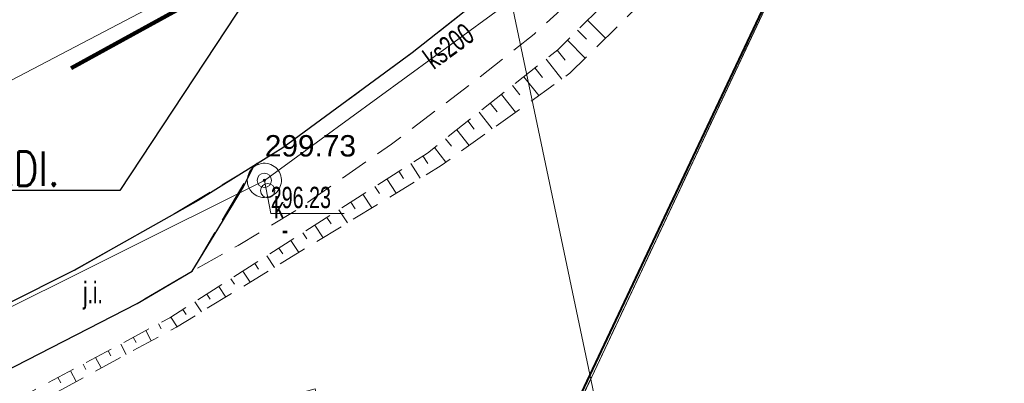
# Model space of a CAD drawing. Header units: metres. Extents: x 6567444 to 13135881, y 5574237 to 11149086.
# Tile 74 of 191: x 6567911 to 6567946, y 5574359 to 5574372. Entities that reach past the tile are written whole.
import ezdxf
from ezdxf.enums import TextEntityAlignment as Align

# ---------------------------------------------------------------- set-up
doc = ezdxf.new("R2010")
doc.units = ezdxf.units.M
for name, pattern in [('2.0_1.0', [3, 2, -1]), ('L_0_03', [1, 0.5, -0.5]), ('L_0_04', [1.5, 1, -0.5]), ('L_0_06', [2, 1.5, -0.5])]:
    doc.linetypes.add(name, pattern=pattern)
for name, color, linetype, lineweight in [('_TT_KAN_D_Opis_PKT_I', 7, 'Continuous', 30), ('EGB_DzialkaEwidencyjna', 7, 'Continuous', 18), ('EGB_Klasouzytek', 92, 'Continuous', 18), ('EGB_KonturUzytkuGruntowego', 92, 'Continuous', 18), ('GES_InneUrzadzeniaTowarzyszace', 7, 'Continuous', 18), ('GES_InneUrzadzeniaTowarzyszace_P', 7, 'Continuous', 18), ('GES_PrzewodKanalizacyjny', 36, 'Continuous', 18), ('GES_PrzewodWodociagowy', 5, 'Continuous', 18), ('GES_Rzedna', 7, 'Continuous', 18), ('KR_ObiektKarto', 7, 'Continuous', 18), ('MP_LINIE_REGULAC', 135, 'Continuous', 40), ('OT_Komunikacja', 7, 'Continuous', 18), ('OT_Skarpa', 7, 'Continuous', 18), ('OTRS', 7, 'Continuous', 13), ('OTRS_O', 7, 'Continuous', 20), ('Z_ZAKRES', 214, 'Continuous', 90)]:
    doc.layers.add(name, color=color, linetype=linetype, lineweight=lineweight)
doc.layers.add('FORMA - Arch 01 - PZT 1 Strefy', color=7, linetype='Continuous')
doc.layers.add('SUPS', color=7, linetype='Continuous', lineweight=18, true_color=0x000000)
doc.layers.add('SUPS_O', color=7, linetype='Continuous', lineweight=0, true_color=0x000000)
doc.styles.add('BDOT', font='arial.ttf', dxfattribs={"width": 0.9})
doc.styles.add('GESUT', font='arial.ttf', dxfattribs={"width": 0.9})
doc.styles.add('ROMANS', font='romans.shx', dxfattribs={"width": 0.9})
doc.styles.get("Standard").update_dxf_attribs({"font": 'arial.ttf'})
doc.dimstyles.new('ISO-25', dxfattribs={"dimtxt": 2.5, "dimasz": 2.5, "dimexe": 1.25, "dimexo": 0.625, "dimtad": 1, "dimtxsty": 'Standard', "dimcen": 2.5, "dimadec": 0, "dimazin": 0, "dimtfac": 1, "dimtmove": 0, "dimatfit": 3, "dimfxl": 1, "dimarcsym": 0})
pattern_1 = [(45, (0, 0), (-0.265165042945, 0.265165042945), [])]

# ---------------------------------------------------------------- blocks, each defined once
blk = doc.blocks.new('other_SUPW_O')
at = {"color": 0, "linetype": 'Continuous', "lineweight": 18}
blk.add_circle((0, 0), 0.5, dxfattribs=at)
blk = doc.blocks.new('SUPK_K')
at = {"color": 0, "linetype": 'Continuous', "lineweight": 18}
blk.add_circle((0, 0), 0.5, dxfattribs=at)
blk = doc.blocks.new('other_SUPS01_05')
at = {"linetype": 'Continuous', "lineweight": 13}
blk.add_hatch(color=0, dxfattribs=at).paths.add_polyline_path([(0, -0.091, 1), (0, 0.091, 1)])
at = {"color": 0, "linetype": 'Continuous', "lineweight": 13}
blk.add_circle((0, 0), 0.0906, dxfattribs=at)
blk = doc.blocks.new('OTRS')
at = {"layer": 'OTRS', "color": 0, "lineweight": -3, "const_width": 0.09}
blk.add_lwpolyline([(-0.045, 0, 1), (0.045, 0, 1)], format="xyb", close=True, dxfattribs=at)
at = {"layer": 'OTRS_O', "color": 0, "style": 'BDOT'}
blk.add_attdef('RZEDNA', (0.514, 0.515), '', height=1.5, dxfattribs=at)
blk = doc.blocks.new('_MDCP')
at = {"layer": 'EGB_DzialkaEwidencyjna', "linetype": 'CONTINUOUS', "lineweight": 18}
for p, q in [((6567870.09, 5574563.29), (6567937.22, 5574576.21)), ((6567937.22, 5574576.21), (6567953.2, 5574485.85)), ((6567921.55, 5574569.11), (6567849.51, 5574552.26)), ((6567946.41, 5574443.1), (6567921.55, 5574569.11)), ((6567848.19, 5574557.83), (6567870.09, 5574563.29)), ((6567849.51, 5574552.26), (6567848.19, 5574557.83)), ((6567953.2, 5574485.85), (6567954.34, 5574479.4)), ((6567954.34, 5574479.4), (6567964.63, 5574421.22)), ((6567945.87, 5574426.93), (6567946.41, 5574443.1)), ((6567941.78, 5574411.28), (6567945.87, 5574426.93)), ((6567964.63, 5574421.22), (6567961.98, 5574385.01)), ((6567926.87, 5574389.48), (6567941.78, 5574411.28)), ((6567903.73, 5574376.76), (6567926.87, 5574389.48)), ((6567961.98, 5574385.01), (6567940.38, 5574379.35)), ((6567940.38, 5574379.35), (6567927.03, 5574350.99)), ((6567864.17, 5574367.81), (6567903.73, 5574376.76)), ((6567869.98, 5574345.11), (6567864.17, 5574367.81)), ((6567921.32, 5574359.06), (6567869.98, 5574345.11)), ((6567923.464, 5574348.631), (6567921.32, 5574359.06)), ((6567927.03, 5574350.99), (6567923.464, 5574348.631))]:
    blk.add_line(p, q, dxfattribs=at)
at = {"layer": 'EGB_Klasouzytek', "lineweight": 18}
blk.add_lwpolyline([(6567937.22, 5574576.21), (6567953.2, 5574485.85), (6567954.34, 5574479.4), (6567964.63, 5574421.22), (6567961.98, 5574385.01), (6567940.38, 5574379.35), (6567928.595, 5574354.314)], dxfattribs=at)
at = {"layer": 'EGB_KonturUzytkuGruntowego', "linetype": 'L_0_03', "lineweight": 18}
blk.add_lwpolyline([(6567953.2, 5574485.85), (6567954.34, 5574479.4), (6567964.63, 5574421.22), (6567961.98, 5574385.01), (6567940.38, 5574379.35), (6567928.595, 5574354.314)], dxfattribs=at)
at = {"layer": 'GES_InneUrzadzeniaTowarzyszace', "color": 36, "linetype": 'Continuous', "lineweight": 18, "flags": 128}
blk.add_lwpolyline([(6567919.469, 5574365.773), (6567919.402, 5574365.784), (6567919.336, 5574365.803), (6567919.272, 5574365.829), (6567919.212, 5574365.861), (6567919.156, 5574365.901), (6567919.105, 5574365.947), (6567919.06, 5574365.998), (6567919.02, 5574366.054), (6567918.987, 5574366.114), (6567918.962, 5574366.178), (6567918.944, 5574366.244), (6567918.933, 5574366.311), (6567918.93, 5574366.38), (6567918.935, 5574366.448), (6567918.948, 5574366.515), (6567918.968, 5574366.581), (6567918.996, 5574366.643), (6567919.03, 5574366.703), (6567919.072, 5574366.757), (6567919.119, 5574366.807), (6567919.171, 5574366.851), (6567919.228, 5574366.889), (6567919.289, 5574366.92), (6567919.354, 5574366.944), (6567919.42, 5574366.96), (6567919.488, 5574366.969), (6567919.557, 5574366.97), (6567919.625, 5574366.963), (6567919.692, 5574366.948), (6567919.756, 5574366.926), (6567919.818, 5574366.896), (6567919.876, 5574366.86), (6567919.93, 5574366.817), (6567919.978, 5574366.769), (6567920.021, 5574366.715), (6567920.057, 5574366.657), (6567920.086, 5574366.595), (6567920.108, 5574366.53), (6567920.123, 5574366.463), (6567920.129, 5574366.395), (6567920.128, 5574366.327), (6567920.12, 5574366.259), (6567920.103, 5574366.192), (6567920.079, 5574366.128), (6567920.048, 5574366.067), (6567920.01, 5574366.01), (6567919.966, 5574365.958), (6567919.916, 5574365.911), (6567919.861, 5574365.87), (6567919.802, 5574365.835), (6567919.739, 5574365.808), (6567919.673, 5574365.788), (6567919.606, 5574365.775), (6567919.538, 5574365.77)], close=True, dxfattribs=at)
at = {"layer": 'GES_PrzewodKanalizacyjny', "color": 36, "linetype": 'Continuous', "lineweight": 18, "flags": 128}
for points in [[(6567919.53, 5574366.37), (6567932.47, 5574375.8)], [(6567896.46, 5574362.471), (6567920.36, 5574374.97)], [(6567898.83, 5574356.05), (6567919.53, 5574366.37)]]:
    blk.add_lwpolyline(points, dxfattribs=at)
at = {"layer": 'GES_PrzewodWodociagowy', "color": 5, "linetype": 'Continuous', "lineweight": 18}
blk.add_lwpolyline([(6567931.67, 5574356.163), (6567925.94, 5574383.41), (6567967.469, 5574392.165)], dxfattribs=at)
at = {"layer": 'GES_Rzedna', "color": 7, "linetype": 'Continuous', "lineweight": 13, "flags": 128}
blk.add_lwpolyline([(6567922.333, 5574365.207), (6567919.755, 5574365.207), (6567919.53, 5574366.37)], dxfattribs=at)
at = {"layer": 'KR_ObiektKarto', "linetype": 'Continuous', "lineweight": 18, "flags": 128}
for points in [[(6567930.881, 5574371.99), (6567931.51, 5574371.355)], [(6567930.526, 5574371.638), (6567930.839, 5574371.321)], [(6567930.17, 5574371.287), (6567930.796, 5574370.654)], [(6567929.813, 5574370.937), (6567930.091, 5574370.586)], [(6567929.421, 5574370.626), (6567929.977, 5574369.925)], [(6567928.637, 5574370.005), (6567929.163, 5574369.342)], [(6567929.029, 5574370.316), (6567929.3, 5574369.975)], [(6567928.246, 5574369.695), (6567928.501, 5574369.373)], [(6567927.854, 5574369.384), (6567928.349, 5574368.759)], [(6567927.462, 5574369.074), (6567927.702, 5574368.771)], [(6567927.07, 5574368.763), (6567927.535, 5574368.176)], [(6567926.678, 5574368.453), (6567926.903, 5574368.169)], [(6567926.286, 5574368.142), (6567926.721, 5574367.593)], [(6567925.894, 5574367.832), (6567926.104, 5574367.567)], [(6567925.099, 5574367.227), (6567925.267, 5574366.964)], [(6567925.502, 5574367.521), (6567925.908, 5574367.01)], [(6567924.678, 5574366.957), (6567925.007, 5574366.442)], [(6567924.256, 5574366.688), (6567924.418, 5574366.435)], [(6567923.835, 5574366.419), (6567924.153, 5574365.921)], [(6567922.992, 5574365.881), (6567923.299, 5574365.401)], [(6567923.414, 5574366.15), (6567923.57, 5574365.905)], [(6567922.571, 5574365.611), (6567922.722, 5574365.376)], [(6567922.15, 5574365.342), (6567922.445, 5574364.88)], [(6567921.307, 5574364.804), (6567921.591, 5574364.359)], [(6567921.728, 5574365.073), (6567921.873, 5574364.846)], [(6567920.886, 5574364.535), (6567921.025, 5574364.317)], [(6567920.464, 5574364.266), (6567920.737, 5574363.839)], [(6567920.043, 5574363.996), (6567920.176, 5574363.787)], [(6567919.2, 5574363.458), (6567919.328, 5574363.258)], [(6567919.621, 5574363.727), (6567919.883, 5574363.318)], [(6567918.779, 5574363.189), (6567919.029, 5574362.797)], [(6567918.357, 5574362.92), (6567918.48, 5574362.728)], [(6567917.515, 5574362.381), (6567917.631, 5574362.199)], [(6567917.936, 5574362.651), (6567918.175, 5574362.276)], [(6567917.093, 5574362.112), (6567917.321, 5574361.756)], [(6567916.672, 5574361.843), (6567916.783, 5574361.669)], [(6567915.811, 5574361.335), (6567915.906, 5574361.158)], [(6567916.251, 5574361.574), (6567916.467, 5574361.235)], [(6567915.37, 5574361.1), (6567915.561, 5574360.742)], [(6567914.929, 5574360.865), (6567915.025, 5574360.684)], [(6567914.047, 5574360.394), (6567914.145, 5574360.21)], [(6567914.488, 5574360.629), (6567914.682, 5574360.265)], [(6567913.605, 5574360.159), (6567913.803, 5574359.788)], [(6567912.723, 5574359.688), (6567912.924, 5574359.311)], [(6567913.164, 5574359.924), (6567913.264, 5574359.737)], [(6567912.282, 5574359.453), (6567912.383, 5574359.263)]]:
    blk.add_lwpolyline(points, dxfattribs=at)
at = {"layer": 'MP_LINIE_REGULAC', "linetype": 'Continuous'}
blk.add_lwpolyline([(6567928.454, 5574354.229), (6567940.318, 5574379.339), (6567965.138, 5574385.87)], dxfattribs=at)
at = {"layer": 'OT_Komunikacja', "color": 7, "linetype": 'Continuous', "lineweight": 25, "flags": 128}
for points in [[(6567946.829, 5574396.401), (6567945.062, 5574393.494), (6567943.667, 5574391.188), (6567941.714, 5574388.428), (6567939.717, 5574385.726), (6567938.499, 5574384.155), (6567936.766, 5574382.158), (6567934.651, 5574379.867), (6567932.034, 5574377.144), (6567929.626, 5574374.868), (6567927.159, 5574372.769), (6567924.721, 5574370.845), (6567920.178, 5574367.514), (6567919.163, 5574366.875), (6567917.209, 5574365.668), (6567912.846, 5574363.203), (6567908.053, 5574360.812), (6567905.63, 5574359.784), (6567900.842, 5574357.997)], [(6567900.842, 5574357.997), (6567904.405, 5574358.151), (6567907.065, 5574358.223), (6567910.349, 5574359.631), (6567915.069, 5574362.055), (6567916.996, 5574363.184), (6567917.897, 5574364.663), (6567918.799, 5574366.142), (6567919.163, 5574366.875)]]:
    blk.add_lwpolyline(points, dxfattribs=at)
at = {"layer": 'OT_Komunikacja', "color": 7, "linetype": 'L_0_04', "lineweight": 18, "flags": 128}
blk.add_lwpolyline([(6567954.89, 5574468.512), (6567956.089, 5574463.26), (6567957.252, 5574458.143), (6567957.794, 5574455.218), (6567958.727, 5574450.183), (6567959.058, 5574447.861), (6567959.67, 5574442.376), (6567959.67, 5574436.486), (6567959.545, 5574431.99), (6567959.099, 5574427.014), (6567958.044, 5574420.969), (6567957.324, 5574417.445), (6567956.07, 5574412.854), (6567954.526, 5574407.996), (6567952.42, 5574402.809), (6567950.598, 5574398.897), (6567948.007, 5574394.119), (6567947.234, 5574392.908), (6567943.824, 5574387.695), (6567941.21, 5574384.2), (6567938.511, 5574380.967), (6567935.556, 5574377.712), (6567933.248, 5574375.394), (6567930.983, 5574373.286), (6567929, 5574371.503), (6567927.008, 5574369.919), (6567923.991, 5574367.643), (6567920.708, 5574365.356), (6567918.61, 5574364.087), (6567916.996, 5574363.184), (6567918.799, 5574366.142), (6567919.163, 5574366.875), (6567920.178, 5574367.514), (6567924.721, 5574370.845), (6567927.159, 5574372.769), (6567929.626, 5574374.868), (6567932.034, 5574377.144), (6567934.651, 5574379.867), (6567936.766, 5574382.158), (6567938.499, 5574384.155), (6567939.717, 5574385.726), (6567941.714, 5574388.428), (6567943.667, 5574391.188), (6567945.062, 5574393.494), (6567946.829, 5574396.401), (6567947.856, 5574398.247), (6567949.105, 5574400.712), (6567950.226, 5574403.154), (6567951.475, 5574406.082), (6567953.08, 5574410.424), (6567953.824, 5574412.7), (6567954.863, 5574416.361), (6567955.634, 5574419.668), (6567956.001, 5574421.378), (6567956.525, 5574424.251), (6567956.882, 5574426.779), (6567957.102, 5574428.646), (6567957.291, 5574430.461), (6567957.448, 5574433.219), (6567957.584, 5574436.196), (6567957.494, 5574439.375), (6567957.326, 5574443.683), (6567956.865, 5574448.256), (6567955.717, 5574455.051), (6567954.618, 5574460.152), (6567953.982, 5574463.046), (6567953.196, 5574466.527), (6567952.865, 5574468.02), (6567953.104, 5574468.962), (6567953.7, 5574470.618), (6567954.406, 5574471.956), (6567954.979, 5574472.711), (6567955.47, 5574473.02), (6567955.795, 5574470.584)], close=True, dxfattribs=at)
at = {"layer": 'OT_Komunikacja', "color": 7, "linetype": 'L_0_06', "lineweight": 18, "flags": 128}
blk.add_lwpolyline([(6567905.63, 5574359.784), (6567909.495, 5574361.531), (6567912.846, 5574363.203), (6567916.13, 5574365.059), (6567919.163, 5574366.875), (6567916.996, 5574363.184), (6567915.069, 5574362.055), (6567912.391, 5574360.68), (6567910.349, 5574359.631), (6567907.065, 5574358.223), (6567900.842, 5574357.997)], close=True, dxfattribs=at)
at = {"layer": 'OT_Skarpa', "color": 7, "linetype": 'L_0_04', "lineweight": 18, "flags": 128}
blk.add_lwpolyline([(6567955.232, 5574406.177), (6567951.756, 5574398.203), (6567947.269, 5574389.868), (6567942.777, 5574383.115), (6567937.448, 5574377.183), (6567930.261, 5574370.129), (6567925.735, 5574366.886), (6567916.441, 5574361.219), (6567908.061, 5574356.673), (6567903.277, 5574354.979), (6567890.931, 5574351.328), (6567881.688, 5574348.638), (6567870.25, 5574345.423), (6567870.125, 5574346.245), (6567881.513, 5574349.229), (6567890.859, 5574351.844), (6567903.074, 5574355.601), (6567907.897, 5574357.115), (6567916.207, 5574361.546), (6567925.258, 5574367.328), (6567929.831, 5574370.951), (6567936.889, 5574377.931), (6567941.701, 5574383.939), (6567946.663, 5574390.442), (6567951.323, 5574398.426), (6567954.838, 5574406.196), (6567955.936, 5574410.199)], close=True, dxfattribs=at)
at = {"layer": 'Z_ZAKRES', "linetype": '2.0_1.0', "lineweight": 140, "ltscale": 3}
blk.add_lwpolyline([(6567820.407, 5574555.719), (6567847.232, 5574561.997), (6567929.356, 5574581.206), (6567956.443, 5574443.911), (6567955.827, 5574425.481), (6567951.015, 5574407.07), (6567933.777, 5574381.866), (6567907.312, 5574367.318), (6567855.739, 5574355.65), (6567852.582, 5574378.747), (6567848.105, 5574411.572), (6567841.693, 5574438.994), (6567818.946, 5574517.253)], close=True, dxfattribs=at)
at = {"layer": 'GES_InneUrzadzeniaTowarzyszace_P', "color": 36, "linetype": 'Continuous', "xscale": 0.5, "yscale": 0.5, "zscale": 0.5}
blk.add_blockref('SUPK_K', (6567919.53, 5574366.37), dxfattribs=at)
at = {"layer": 'GES_InneUrzadzeniaTowarzyszace_P', "linetype": 'Continuous', "xscale": 0.5, "yscale": 0.5, "zscale": 0.5}
blk.add_blockref('other_SUPW_O', (6567919.65, 5574366.01), dxfattribs=at)
at = {"layer": 'GES_Rzedna', "color": 36, "linetype": 'Continuous', "xscale": 0.5, "yscale": 0.5, "zscale": 0.5}
blk.add_blockref('other_SUPS01_05', (6567919.53, 5574366.37), dxfattribs=at)
at = {"layer": 'OTRS', "xscale": 0.5, "yscale": 0.5, "zscale": 0.5}
blk.add_blockref('OTRS', (6567919.289, 5574366.95, 299.732), dxfattribs=at).add_auto_attribs({'RZEDNA': '299.73'})
at = {"layer": 'GES_InneUrzadzeniaTowarzyszace_P', "color": 7, "lineweight": 15, "width": 0.66}
blk.add_text('k', height=0.75, dxfattribs=at).set_placement((6567919.875, 5574365.785), align=Align.TOP_LEFT)
at = {"layer": 'GES_PrzewodKanalizacyjny', "color": 36, "lineweight": 15, "width": 0.66}
blk.add_text('ks200', height=0.75, rotation=-323.9, dxfattribs=at).set_placement((6567926, 5574371.085), align=Align.MIDDLE_CENTER)
at = {"layer": 'GES_Rzedna', "color": 36, "lineweight": 15, "width": 0.66}
for s, p in [('296.23', (6567919.755, 5574366.145)), ('  -', (6567919.755, 5574365.02))]:
    blk.add_text(s, height=0.75, rotation=-360, dxfattribs=at).set_placement(p, align=Align.TOP_LEFT)
at = {"layer": 'OT_Komunikacja', "color": 7, "lineweight": 15, "width": 0.66}
blk.add_text('j.i.', height=0.75, dxfattribs=at).set_placement((6567913.514, 5574362.436), align=Align.MIDDLE_CENTER)
blk = doc.blocks.new('PR1183 Chorzów Metalowców V09_TT')
at = {"layer": 'FORMA - Arch 01 - PZT 1 Strefy', "linetype": 'Continuous', "lineweight": 0, "true_color": 0x577933}
h = blk.add_hatch(dxfattribs=at)
h.set_pattern_fill('ANSI31', color=77, scale=3, style=0)
h.set_pattern_definition(pattern_1)
h.paths.add_polyline_path([(6567874.014, 5574368.787), (6567903.73, 5574375.51), (6567926.87, 5574388.23), (6567941.769, 5574410.008), (6567945.87, 5574425.68), (6567946.274, 5574437.791), (6567944.961, 5574438.318), (6567943.09, 5574447.025), (6567939.696, 5574458.048), (6567938.856, 5574457.187), (6567945.454, 5574426.488), (6567940.566, 5574425.437), (6567942.208, 5574417.794, -0.198349), (6567940.833, 5574410.263), (6567926.815, 5574389.768), (6567903.433, 5574376.914), (6567873.643, 5574370.512)])
blk = doc.blocks.new('SUPS_a')
at = {"layer": 'SUPS', "color": 0, "const_width": 0.09, "flags": 128}
blk.add_lwpolyline([(-0.045, 0, 1), (0.045, 0, 1)], format="xyb", close=True, dxfattribs=at)
at = {"layer": 'SUPS_O', "color": 0, "style": 'GESUT', "width": 0.9}
blk.add_attdef('RZG', text='', height=1.5, dxfattribs=at).set_placement((1.372, -0.684), align=Align.MIDDLE_LEFT)
blk.add_attdef('RZD', text='', height=1.5, dxfattribs=at).set_placement((1.371, -2.042), align=Align.TOP_LEFT)
blk = doc.blocks.new('GE.I.6640.1.468.2024_MDCP_dodatkowe pomiary_12.03.2026')
at = {"layer": 'EGB_DzialkaEwidencyjna', "linetype": 'CONTINUOUS', "lineweight": 18}
for p, q in [((6567870.09, 5574563.29), (6567937.22, 5574576.21)), ((6567937.22, 5574576.21), (6567953.2, 5574485.85)), ((6567921.55, 5574569.11), (6567849.51, 5574552.26)), ((6567946.41, 5574443.1), (6567921.55, 5574569.11)), ((6567848.19, 5574557.83), (6567870.09, 5574563.29)), ((6567849.51, 5574552.26), (6567848.19, 5574557.83)), ((6567953.2, 5574485.85), (6567954.34, 5574479.4)), ((6567954.34, 5574479.4), (6567964.63, 5574421.22)), ((6567945.87, 5574426.93), (6567946.41, 5574443.1)), ((6567941.78, 5574411.28), (6567945.87, 5574426.93)), ((6567964.63, 5574421.22), (6567961.98, 5574385.01)), ((6567926.87, 5574389.48), (6567941.78, 5574411.28)), ((6567903.73, 5574376.76), (6567926.87, 5574389.48)), ((6567961.98, 5574385.01), (6567940.38, 5574379.35)), ((6567940.38, 5574379.35), (6567927.03, 5574350.99)), ((6567864.17, 5574367.81), (6567903.73, 5574376.76)), ((6567869.98, 5574345.11), (6567864.17, 5574367.81)), ((6567921.32, 5574359.06), (6567869.98, 5574345.11)), ((6567923.464, 5574348.631), (6567921.32, 5574359.06)), ((6567927.03, 5574350.99), (6567923.464, 5574348.631))]:
    blk.add_line(p, q, dxfattribs=at)
at = {"layer": 'EGB_Klasouzytek', "lineweight": 18}
blk.add_lwpolyline([(6567937.22, 5574576.21), (6567953.2, 5574485.85), (6567954.34, 5574479.4), (6567964.63, 5574421.22), (6567961.98, 5574385.01), (6567940.38, 5574379.35), (6567928.595, 5574354.314)], dxfattribs=at)
at = {"layer": 'EGB_KonturUzytkuGruntowego', "linetype": 'L_0_03', "lineweight": 18}
blk.add_lwpolyline([(6567953.2, 5574485.85), (6567954.34, 5574479.4), (6567964.63, 5574421.22), (6567961.98, 5574385.01), (6567940.38, 5574379.35), (6567928.595, 5574354.314)], dxfattribs=at)
at = {"layer": 'GES_InneUrzadzeniaTowarzyszace', "color": 36, "linetype": 'Continuous', "lineweight": 18, "flags": 128}
blk.add_lwpolyline([(6567919.469, 5574365.773), (6567919.402, 5574365.784), (6567919.336, 5574365.803), (6567919.272, 5574365.829), (6567919.212, 5574365.861), (6567919.156, 5574365.901), (6567919.105, 5574365.947), (6567919.06, 5574365.998), (6567919.02, 5574366.054), (6567918.987, 5574366.114), (6567918.962, 5574366.178), (6567918.944, 5574366.244), (6567918.933, 5574366.311), (6567918.93, 5574366.38), (6567918.935, 5574366.448), (6567918.948, 5574366.515), (6567918.968, 5574366.581), (6567918.996, 5574366.643), (6567919.03, 5574366.703), (6567919.072, 5574366.757), (6567919.119, 5574366.807), (6567919.171, 5574366.851), (6567919.228, 5574366.889), (6567919.289, 5574366.92), (6567919.354, 5574366.944), (6567919.42, 5574366.96), (6567919.488, 5574366.969), (6567919.557, 5574366.97), (6567919.625, 5574366.963), (6567919.692, 5574366.948), (6567919.756, 5574366.926), (6567919.818, 5574366.896), (6567919.876, 5574366.86), (6567919.93, 5574366.817), (6567919.978, 5574366.769), (6567920.021, 5574366.715), (6567920.057, 5574366.657), (6567920.086, 5574366.595), (6567920.108, 5574366.53), (6567920.123, 5574366.463), (6567920.129, 5574366.395), (6567920.128, 5574366.327), (6567920.12, 5574366.259), (6567920.103, 5574366.192), (6567920.079, 5574366.128), (6567920.048, 5574366.067), (6567920.01, 5574366.01), (6567919.966, 5574365.958), (6567919.916, 5574365.911), (6567919.861, 5574365.87), (6567919.802, 5574365.835), (6567919.739, 5574365.808), (6567919.673, 5574365.788), (6567919.606, 5574365.775), (6567919.538, 5574365.77)], close=True, dxfattribs=at)
at = {"layer": 'GES_PrzewodKanalizacyjny', "color": 36, "linetype": 'Continuous', "lineweight": 18, "flags": 128}
for points in [[(6567919.53, 5574366.37), (6567932.47, 5574375.8)], [(6567896.46, 5574362.471), (6567920.36, 5574374.97)], [(6567898.83, 5574356.05), (6567919.53, 5574366.37)]]:
    blk.add_lwpolyline(points, dxfattribs=at)
at = {"layer": 'GES_PrzewodWodociagowy', "color": 5, "linetype": 'Continuous', "lineweight": 18}
blk.add_lwpolyline([(6567931.67, 5574356.163), (6567925.94, 5574383.41), (6567967.469, 5574392.165)], dxfattribs=at)
at = {"layer": 'GES_Rzedna', "color": 7, "linetype": 'Continuous', "lineweight": 13, "flags": 128}
blk.add_lwpolyline([(6567922.333, 5574365.207), (6567919.755, 5574365.207), (6567919.53, 5574366.37)], dxfattribs=at)
at = {"layer": 'KR_ObiektKarto', "linetype": 'Continuous', "lineweight": 18, "flags": 128}
for points in [[(6567930.881, 5574371.99), (6567931.51, 5574371.355)], [(6567930.526, 5574371.638), (6567930.839, 5574371.321)], [(6567930.17, 5574371.287), (6567930.796, 5574370.654)], [(6567929.813, 5574370.937), (6567930.091, 5574370.586)], [(6567929.421, 5574370.626), (6567929.977, 5574369.925)], [(6567928.637, 5574370.005), (6567929.163, 5574369.342)], [(6567929.029, 5574370.316), (6567929.3, 5574369.975)], [(6567928.246, 5574369.695), (6567928.501, 5574369.373)], [(6567927.854, 5574369.384), (6567928.349, 5574368.759)], [(6567927.462, 5574369.074), (6567927.702, 5574368.771)], [(6567927.07, 5574368.763), (6567927.535, 5574368.176)], [(6567926.678, 5574368.453), (6567926.903, 5574368.169)], [(6567926.286, 5574368.142), (6567926.721, 5574367.593)], [(6567925.894, 5574367.832), (6567926.104, 5574367.567)], [(6567925.099, 5574367.227), (6567925.267, 5574366.964)], [(6567925.502, 5574367.521), (6567925.908, 5574367.01)], [(6567924.678, 5574366.957), (6567925.007, 5574366.442)], [(6567924.256, 5574366.688), (6567924.418, 5574366.435)], [(6567923.835, 5574366.419), (6567924.153, 5574365.921)], [(6567922.992, 5574365.881), (6567923.299, 5574365.401)], [(6567923.414, 5574366.15), (6567923.57, 5574365.905)], [(6567922.571, 5574365.611), (6567922.722, 5574365.376)], [(6567922.15, 5574365.342), (6567922.445, 5574364.88)], [(6567921.307, 5574364.804), (6567921.591, 5574364.359)], [(6567921.728, 5574365.073), (6567921.873, 5574364.846)], [(6567920.886, 5574364.535), (6567921.025, 5574364.317)], [(6567920.464, 5574364.266), (6567920.737, 5574363.839)], [(6567920.043, 5574363.996), (6567920.176, 5574363.787)], [(6567919.2, 5574363.458), (6567919.328, 5574363.258)], [(6567919.621, 5574363.727), (6567919.883, 5574363.318)], [(6567918.779, 5574363.189), (6567919.029, 5574362.797)], [(6567918.357, 5574362.92), (6567918.48, 5574362.728)], [(6567917.515, 5574362.381), (6567917.631, 5574362.199)], [(6567917.936, 5574362.651), (6567918.175, 5574362.276)], [(6567917.093, 5574362.112), (6567917.321, 5574361.756)], [(6567916.672, 5574361.843), (6567916.783, 5574361.669)], [(6567915.811, 5574361.335), (6567915.906, 5574361.158)], [(6567916.251, 5574361.574), (6567916.467, 5574361.235)], [(6567915.37, 5574361.1), (6567915.561, 5574360.742)], [(6567914.929, 5574360.865), (6567915.025, 5574360.684)], [(6567914.047, 5574360.394), (6567914.145, 5574360.21)], [(6567914.488, 5574360.629), (6567914.682, 5574360.265)], [(6567913.605, 5574360.159), (6567913.803, 5574359.788)], [(6567912.723, 5574359.688), (6567912.924, 5574359.311)], [(6567913.164, 5574359.924), (6567913.264, 5574359.737)], [(6567912.282, 5574359.453), (6567912.383, 5574359.263)]]:
    blk.add_lwpolyline(points, dxfattribs=at)
at = {"layer": 'MP_LINIE_REGULAC', "linetype": 'Continuous'}
blk.add_lwpolyline([(6567928.454, 5574354.229), (6567940.318, 5574379.339), (6567965.138, 5574385.87)], dxfattribs=at)
at = {"layer": 'OT_Komunikacja', "color": 7, "linetype": 'Continuous', "lineweight": 25, "flags": 128}
for points in [[(6567946.829, 5574396.401), (6567945.062, 5574393.494), (6567943.667, 5574391.188), (6567941.714, 5574388.428), (6567939.717, 5574385.726), (6567938.499, 5574384.155), (6567936.766, 5574382.158), (6567934.651, 5574379.867), (6567932.034, 5574377.144), (6567929.626, 5574374.868), (6567927.159, 5574372.769), (6567924.721, 5574370.845), (6567920.178, 5574367.514), (6567919.163, 5574366.875), (6567917.209, 5574365.668), (6567912.846, 5574363.203), (6567908.053, 5574360.812), (6567905.63, 5574359.784), (6567900.842, 5574357.997)], [(6567900.842, 5574357.997), (6567904.405, 5574358.151), (6567907.065, 5574358.223), (6567910.349, 5574359.631), (6567915.069, 5574362.055), (6567916.996, 5574363.184), (6567917.897, 5574364.663), (6567918.799, 5574366.142), (6567919.163, 5574366.875)]]:
    blk.add_lwpolyline(points, dxfattribs=at)
at = {"layer": 'OT_Komunikacja', "color": 7, "linetype": 'L_0_04', "lineweight": 18, "flags": 128}
blk.add_lwpolyline([(6567954.89, 5574468.512), (6567956.089, 5574463.26), (6567957.252, 5574458.143), (6567957.794, 5574455.218), (6567958.727, 5574450.183), (6567959.058, 5574447.861), (6567959.67, 5574442.376), (6567959.67, 5574436.486), (6567959.545, 5574431.99), (6567959.099, 5574427.014), (6567958.044, 5574420.969), (6567957.324, 5574417.445), (6567956.07, 5574412.854), (6567954.526, 5574407.996), (6567952.42, 5574402.809), (6567950.598, 5574398.897), (6567948.007, 5574394.119), (6567947.234, 5574392.908), (6567943.824, 5574387.695), (6567941.21, 5574384.2), (6567938.511, 5574380.967), (6567935.556, 5574377.712), (6567933.248, 5574375.394), (6567930.983, 5574373.286), (6567929, 5574371.503), (6567927.008, 5574369.919), (6567923.991, 5574367.643), (6567920.708, 5574365.356), (6567918.61, 5574364.087), (6567916.996, 5574363.184), (6567918.799, 5574366.142), (6567919.163, 5574366.875), (6567920.178, 5574367.514), (6567924.721, 5574370.845), (6567927.159, 5574372.769), (6567929.626, 5574374.868), (6567932.034, 5574377.144), (6567934.651, 5574379.867), (6567936.766, 5574382.158), (6567938.499, 5574384.155), (6567939.717, 5574385.726), (6567941.714, 5574388.428), (6567943.667, 5574391.188), (6567945.062, 5574393.494), (6567946.829, 5574396.401), (6567947.856, 5574398.247), (6567949.105, 5574400.712), (6567950.226, 5574403.154), (6567951.475, 5574406.082), (6567953.08, 5574410.424), (6567953.824, 5574412.7), (6567954.863, 5574416.361), (6567955.634, 5574419.668), (6567956.001, 5574421.378), (6567956.525, 5574424.251), (6567956.882, 5574426.779), (6567957.102, 5574428.646), (6567957.291, 5574430.461), (6567957.448, 5574433.219), (6567957.584, 5574436.196), (6567957.494, 5574439.375), (6567957.326, 5574443.683), (6567956.865, 5574448.256), (6567955.717, 5574455.051), (6567954.618, 5574460.152), (6567953.982, 5574463.046), (6567953.196, 5574466.527), (6567952.865, 5574468.02), (6567953.104, 5574468.962), (6567953.7, 5574470.618), (6567954.406, 5574471.956), (6567954.979, 5574472.711), (6567955.47, 5574473.02), (6567955.795, 5574470.584)], close=True, dxfattribs=at)
at = {"layer": 'OT_Komunikacja', "color": 7, "linetype": 'L_0_06', "lineweight": 18, "flags": 128}
blk.add_lwpolyline([(6567905.63, 5574359.784), (6567909.495, 5574361.531), (6567912.846, 5574363.203), (6567916.13, 5574365.059), (6567919.163, 5574366.875), (6567916.996, 5574363.184), (6567915.069, 5574362.055), (6567912.391, 5574360.68), (6567910.349, 5574359.631), (6567907.065, 5574358.223), (6567900.842, 5574357.997)], close=True, dxfattribs=at)
at = {"layer": 'OT_Skarpa', "color": 7, "linetype": 'L_0_04', "lineweight": 18, "flags": 128}
blk.add_lwpolyline([(6567955.232, 5574406.177), (6567951.756, 5574398.203), (6567947.269, 5574389.868), (6567942.777, 5574383.115), (6567937.448, 5574377.183), (6567930.261, 5574370.129), (6567925.735, 5574366.886), (6567916.441, 5574361.219), (6567908.061, 5574356.673), (6567903.277, 5574354.979), (6567890.931, 5574351.328), (6567881.688, 5574348.638), (6567870.25, 5574345.423), (6567870.125, 5574346.245), (6567881.513, 5574349.229), (6567890.859, 5574351.844), (6567903.074, 5574355.601), (6567907.897, 5574357.115), (6567916.207, 5574361.546), (6567925.258, 5574367.328), (6567929.831, 5574370.951), (6567936.889, 5574377.931), (6567941.701, 5574383.939), (6567946.663, 5574390.442), (6567951.323, 5574398.426), (6567954.838, 5574406.196), (6567955.936, 5574410.199)], close=True, dxfattribs=at)
at = {"layer": 'Z_ZAKRES', "linetype": '2.0_1.0', "lineweight": 140, "ltscale": 3}
blk.add_lwpolyline([(6567820.407, 5574555.719), (6567847.232, 5574561.997), (6567929.356, 5574581.206), (6567956.443, 5574443.911), (6567955.827, 5574425.481), (6567951.015, 5574407.07), (6567933.777, 5574381.866), (6567907.312, 5574367.318), (6567855.739, 5574355.65), (6567852.582, 5574378.747), (6567848.105, 5574411.572), (6567841.693, 5574438.994), (6567818.946, 5574517.253)], close=True, dxfattribs=at)
at = {"layer": 'GES_InneUrzadzeniaTowarzyszace_P', "color": 36, "linetype": 'Continuous', "xscale": 0.5, "yscale": 0.5, "zscale": 0.5}
blk.add_blockref('SUPK_K', (6567919.53, 5574366.37), dxfattribs=at)
at = {"layer": 'GES_InneUrzadzeniaTowarzyszace_P', "linetype": 'Continuous', "xscale": 0.5, "yscale": 0.5, "zscale": 0.5}
blk.add_blockref('other_SUPW_O', (6567919.65, 5574366.01), dxfattribs=at)
at = {"layer": 'GES_Rzedna', "color": 36, "linetype": 'Continuous', "xscale": 0.5, "yscale": 0.5, "zscale": 0.5}
blk.add_blockref('other_SUPS01_05', (6567919.53, 5574366.37), dxfattribs=at)
at = {"layer": 'OTRS', "xscale": 0.5, "yscale": 0.5, "zscale": 0.5}
blk.add_blockref('OTRS', (6567919.289, 5574366.95, 299.732), dxfattribs=at).add_auto_attribs({'RZEDNA': '299.73'})
at = {"layer": 'SUPS', "color": 36, "true_color": 0x803300, "xscale": 0.5, "yscale": 0.5, "zscale": 0.5}
blk.add_blockref('SUPS_a', (6567919.96, 5574375.385, 299.68), dxfattribs=at).add_auto_attribs({'RZG': '299.68', 'RZD': '296.91'})
at = {"layer": 'GES_InneUrzadzeniaTowarzyszace_P', "color": 7, "lineweight": 15, "width": 0.66}
blk.add_text('k', height=0.75, dxfattribs=at).set_placement((6567919.875, 5574365.785), align=Align.TOP_LEFT)
at = {"layer": 'GES_PrzewodKanalizacyjny', "color": 36, "lineweight": 15, "width": 0.66}
blk.add_text('ks200', height=0.75, rotation=-323.9, dxfattribs=at).set_placement((6567926, 5574371.085), align=Align.MIDDLE_CENTER)
at = {"layer": 'GES_Rzedna', "color": 36, "lineweight": 15, "width": 0.66}
for s, p in [('296.23', (6567919.755, 5574366.145)), ('  -', (6567919.755, 5574365.02))]:
    blk.add_text(s, height=0.75, rotation=-360, dxfattribs=at).set_placement(p, align=Align.TOP_LEFT)
at = {"layer": 'OT_Komunikacja', "color": 7, "lineweight": 15, "width": 0.66}
blk.add_text('j.i.', height=0.75, dxfattribs=at).set_placement((6567913.514, 5574362.436), align=Align.MIDDLE_CENTER)

msp = doc.modelspace()

# ---------------------------------------------------------------- block references
at = {"layer": 'Defpoints'}
msp.add_blockref('GE.I.6640.1.468.2024_MDCP_dodatkowe pomiary_12.03.2026', (0, 0), dxfattribs=at)

# ---------------------------------------------------------------- next in the draw order: block references
msp.add_blockref('PR1183 Chorzów Metalowców V09_TT', (0, 1.25))

# ---------------------------------------------------------------- next in the draw order: block references
msp.add_blockref('_MDCP', (0, 0))

# ---------------------------------------------------------------- next in the draw order: hatches: boundary and pattern name
at = {"layer": 'FORMA - Arch 01 - PZT 1 Strefy', "linetype": 'Continuous', "lineweight": 0, "true_color": 0x577933}
h = msp.add_hatch(dxfattribs=at)
h.set_pattern_fill('ANSI31', color=77, scale=3, style=0)
h.set_pattern_definition(pattern_1)
h.paths.add_polyline_path([(6567874.014, 5574368.787), (6567903.73, 5574375.51), (6567926.87, 5574388.23), (6567941.769, 5574410.008), (6567945.87, 5574425.68), (6567946.274, 5574437.791), (6567944.961, 5574438.318), (6567943.09, 5574447.025), (6567939.696, 5574458.048), (6567938.856, 5574457.187), (6567945.454, 5574426.488), (6567940.566, 5574425.437), (6567942.208, 5574417.794, -0.198349), (6567940.833, 5574410.263), (6567926.815, 5574389.768), (6567903.433, 5574376.914), (6567873.643, 5574370.512)])

# ---------------------------------------------------------------- next in the draw order: texts
at = {"layer": '_TT_KAN_D_Opis_PKT_I', "insert": (6567912.34, 5574367.377), "char_height": 1.2, "attachment_point": 3, "style": 'ROMANS'}
msp.add_mtext('\\W0.8;kDI.', dxfattribs=at)

# ---------------------------------------------------------------- next in the draw order: leaders
at = {"layer": '_TT_KAN_D_Opis_PKT_I', "lineweight": 25, "annotation_type": 0, "has_hookline": 1, "hookline_direction": 1, "text_width": 2.194}
msp.add_leader([(6567920.36, 5574374.97), (6567914.46, 5574366.018), (6567913.46, 5574366.018)], dimstyle='ISO-25', override={"dimasz": 1, "dimgap": 0.625, "dimtad": 3}, dxfattribs=at)

doc.saveas('drawing.dxf')
